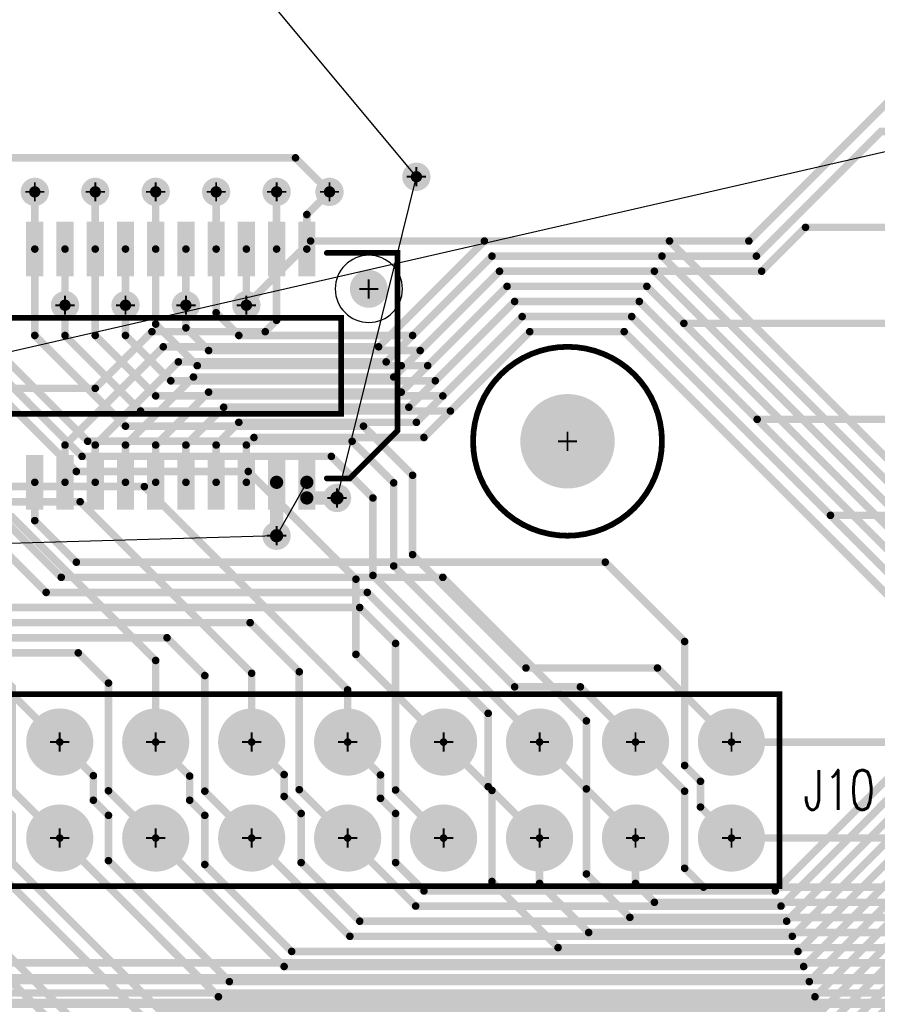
# Model space of a CAD drawing. Extents: x -1 to 210, y -5 to 148.
# Tile 8 of 52: x 58 to 80, y 9 to 35. Entities that reach past the tile are written whole.
import ezdxf

# ---------------------------------------------------------------- set-up
doc = ezdxf.new("R2010")
doc.units = 0
for name, pattern in [('KEEPOUT_00011110', [2, 1, 1]), ('POUR_01_-1_0_000000', [2, 1, 1]), ('SIG_12', [2, 1, 1]), ('SIG_140', [2, 1, 1]), ('SIG_141', [2, 1, 1]), ('SIG_142', [2, 1, 1]), ('SIG_152', [2, 1, 1]), ('SIG_153', [2, 1, 1]), ('SIG_154', [2, 1, 1]), ('SIG_155', [2, 1, 1]), ('SIG_156', [2, 1, 1]), ('SIG_157', [2, 1, 1]), ('SIG_159', [2, 1, 1]), ('SIG_160', [2, 1, 1]), ('SIG_161', [2, 1, 1]), ('SIG_162', [2, 1, 1]), ('SIG_163', [2, 1, 1]), ('SIG_164', [2, 1, 1]), ('SIG_165', [2, 1, 1]), ('SIG_166', [2, 1, 1]), ('SIG_167', [2, 1, 1]), ('SIG_168', [2, 1, 1]), ('SIG_17', [2, 1, 1]), ('SIG_170', [2, 1, 1]), ('SIG_171', [2, 1, 1]), ('SIG_172', [2, 1, 1]), ('SIG_173', [2, 1, 1]), ('SIG_174', [2, 1, 1]), ('SIG_175', [2, 1, 1]), ('SIG_176', [2, 1, 1]), ('SIG_177', [2, 1, 1]), ('SIG_178', [2, 1, 1]), ('SIG_179', [2, 1, 1]), ('SIG_181', [2, 1, 1]), ('SIG_182', [2, 1, 1]), ('SIG_183', [2, 1, 1]), ('SIG_184', [2, 1, 1]), ('SIG_185', [2, 1, 1]), ('SIG_186', [2, 1, 1]), ('SIG_187', [2, 1, 1]), ('SIG_188', [2, 1, 1]), ('SIG_94', [2, 1, 1])]:
    doc.linetypes.add(name, pattern=pattern)
for name, color, linetype in [('COPPER_CUTOUT_03', 112, 'CONTINUOUS'), ('DRIL_NPLTE_THRU_01', 176, 'CONTINUOUS'), ('DRIL_NPLTE_THRU_02', 255, 'CONTINUOUS'), ('DRIL_NPLTE_THRU_03', 106, 'CONTINUOUS'), ('DRIL_NPLTE_THRU_04', 16, 'CONTINUOUS'), ('DRIL_PLTE_THRU_01', 176, 'CONTINUOUS'), ('DRIL_PLTE_THRU_02', 255, 'CONTINUOUS'), ('DRIL_PLTE_THRU_03', 106, 'CONTINUOUS'), ('DRIL_PLTE_THRU_04', 16, 'CONTINUOUS'), ('DRIL_SYMBOL', 254, 'CONTINUOUS'), ('KEEPOUT_00', 34, 'CONTINUOUS'), ('LINK_00', 57, 'CONTINUOUS'), ('PADS_BOT', 1, 'CONTINUOUS'), ('PADS_INNER', 5, 'CONTINUOUS'), ('PADS_TOP', 5, 'CONTINUOUS'), ('PART_NAME_01', 4, 'CONTINUOUS'), ('PART_TOP_2DLINE_00', 4, 'CONTINUOUS'), ('PART_TOP_2DLINE_01', 4, 'CONTINUOUS'), ('POUR_HEADER_03', 112, 'CONTINUOUS'), ('TRACE_01', 5, 'CONTINUOUS'), ('TRACE_04', 1, 'CONTINUOUS'), ('VIAPTS', 5, 'CONTINUOUS')]:
    doc.layers.add(name, color=color, linetype=linetype)
doc.styles.add('W0$15', font='simplex', dxfattribs={"width": 0.75})

# ---------------------------------------------------------------- blocks, each defined once
blk = doc.blocks.new('POUR_HEADER_5')
at = {"layer": 'POUR_HEADER_03', "linetype": 'POUR_01_-1_0_000000', "const_width": 0.25}
blk.add_lwpolyline([(7.5, -103.5), (-4.5, -103.5), (-4.5, -93.5), (-30.25, -93.5), (-30.25, -103.5), (-130, -103.5), (-130, -72.5), (-14, -72.5), (-14, -58), (-76, -58), (-76, -38.5), (-73.25, -38.5), (-73.25, -18.25), (-63.75, -18.25), (-63.75, -35), (-55.75, -35), (-55.75, -10), (-21, -10), (-21, 0), (-12.75, 0), (-12.75, -5.25), (-17, -5.25), (-17, -10), (33.25, -10)], dxfattribs=at)
blk = doc.blocks.new('POUR_HEADER_7')
at = {"layer": 'COPPER_CUTOUT_03', "const_width": 0.25}
blk.add_lwpolyline([(127.625, -66.375), (90.375, -66.375), (90.375, -56.375), (65.875, -56.375), (65.875, -66.375), (-35.125, -66.375), (-35.125, -34.125), (-3.625, -34.125), (-3.625, 38.375), (12.625, 38.375), (12.625, 28.375), (32.375, 28.375), (32.375, 3.375), (39.125, 3.375), (39.125, 28.375), (73.875, 28.375), (73.875, 38.375), (83.375, 38.375), (83.375, 31.875), (79.125, 31.875), (79.125, 28.375), (128.625, 28.375)], dxfattribs=at)
blk = doc.blocks.new('KEEPOUT_8')
at = {"layer": 'KEEPOUT_00', "linetype": 'KEEPOUT_00011110'}
blk.add_lwpolyline([(-2.5, 0, 1), (2.5, 0, 1)], format="xyb", close=True, dxfattribs=at)
blk = doc.blocks.new('SMOOTH_0$15')
at = {"const_width": 0.075}
blk.add_lwpolyline([(-0.0375, 0, 1), (0.0375, 0, 1)], format="xyb", close=True, dxfattribs=at)
blk = doc.blocks.new('PART_BODY_TOP_32')
at = {"layer": 'KEEPOUT_00', "linetype": 'KEEPOUT_00011110'}
blk.add_lwpolyline([(18.12925, 2.032, 1), (16.35125, 2.032, 1)], format="xyb", close=True, dxfattribs=at)
at = {"layer": 'PART_TOP_2DLINE_01', "const_width": 0.15}
blk.add_lwpolyline([(16.129, 2.9845), (18.00225, 2.9845), (18.00225, -1.7145), (16.73225, -2.9845), (16.129, -2.9845)], dxfattribs=at)
blk.add_lwpolyline([(-16.51, 1.27), (16.51, 1.27), (16.51, -1.27), (-16.51, -1.27)], close=True, dxfattribs=at)
at = {"layer": 'PART_TOP_2DLINE_01'}
for p in [(16.129, 2.9845), (18.00225, 2.9845), (16.51, 1.27), (16.51, -1.27), (18.00225, -1.7145), (16.129, -2.9845), (16.73225, -2.9845)]:
    blk.add_blockref('SMOOTH_0$15', p, dxfattribs=at)
blk = doc.blocks.new('DRIL_HOLE_0')
blk.add_lwpolyline([(0, 0, 1), (0, 0, 1)], format="xyb", close=True)
blk = doc.blocks.new('PAD_0')
blk.add_lwpolyline([(0, 0, 1), (0, 0, 1)], format="xyb", close=True)
blk = doc.blocks.new('PAD_11')
at = {"const_width": 0.4572}
blk.add_lwpolyline([(-0.7239, 0), (0.7239, 0)], dxfattribs=at)
blk = doc.blocks.new('STK_TOP_17')
at = {"layer": 'DRIL_NPLTE_THRU_01'}
blk.add_blockref('DRIL_HOLE_0', (0, 0), dxfattribs=at)
at = {"layer": 'DRIL_NPLTE_THRU_02'}
blk.add_blockref('DRIL_HOLE_0', (0, 0), dxfattribs=at)
at = {"layer": 'DRIL_NPLTE_THRU_03'}
blk.add_blockref('DRIL_HOLE_0', (0, 0), dxfattribs=at)
at = {"layer": 'DRIL_NPLTE_THRU_04'}
blk.add_blockref('DRIL_HOLE_0', (0, 0), dxfattribs=at)
at = {"layer": 'PADS_BOT'}
blk.add_blockref('PAD_0', (0, 0), dxfattribs=at)
at = {"layer": 'PADS_INNER'}
blk.add_blockref('PAD_0', (0, 0), dxfattribs=at)
at = {"layer": 'PADS_TOP', "rotation": 90}
blk.add_blockref('PAD_11', (0, 0), dxfattribs=at)
blk = doc.blocks.new('DRIL_SYMBOL_1')
at = {"layer": 'DRIL_SYMBOL', "const_width": 0.0508}
for points in [[(0, -0.254), (0, 0.254)], [(-0.254, 0), (0.254, 0)]]:
    blk.add_lwpolyline(points, dxfattribs=at)
blk = doc.blocks.new('DRIL_HOLE_1')
at = {"const_width": 0.5}
blk.add_lwpolyline([(-0.25, 0, 1), (0.25, 0, 1)], format="xyb", close=True, dxfattribs=at)
blk.add_blockref('DRIL_SYMBOL_1', (0, 0))
blk = doc.blocks.new('PAD_12')
at = {"const_width": 0.254}
blk.add_lwpolyline([(0, -0.127, 1), (0, 0.127, 1)], format="xyb", close=True, dxfattribs=at)
blk = doc.blocks.new('STK_TOP_18')
at = {"layer": 'DRIL_NPLTE_THRU_01'}
blk.add_blockref('DRIL_HOLE_1', (0, 0), dxfattribs=at)
at = {"layer": 'DRIL_NPLTE_THRU_02'}
blk.add_blockref('DRIL_HOLE_1', (0, 0), dxfattribs=at)
at = {"layer": 'DRIL_NPLTE_THRU_03'}
blk.add_blockref('DRIL_HOLE_1', (0, 0), dxfattribs=at)
at = {"layer": 'DRIL_NPLTE_THRU_04'}
blk.add_blockref('DRIL_HOLE_1', (0, 0), dxfattribs=at)
at = {"layer": 'PADS_BOT'}
blk.add_blockref('PAD_12', (0, 0), dxfattribs=at)
at = {"layer": 'PADS_INNER'}
blk.add_blockref('PAD_12', (0, 0), dxfattribs=at)
at = {"layer": 'PADS_TOP'}
blk.add_blockref('PAD_12', (0, 0), dxfattribs=at)
blk = doc.blocks.new('SYM_TOP_13')
for name, p in [('PART_BODY_TOP_32', (0, 0)), ('STK_TOP_17', (8.4, 3.0861)), ('STK_TOP_17', (9.2, 3.0861)), ('STK_TOP_17', (10, 3.0861)), ('STK_TOP_17', (10.8, 3.0861)), ('STK_TOP_17', (11.6, 3.0861)), ('STK_TOP_17', (12.4, 3.0861)), ('STK_TOP_17', (13.2, 3.0861)), ('STK_TOP_17', (14, 3.0861)), ('STK_TOP_17', (14.8, 3.0861)), ('STK_TOP_17', (15.6, 3.0861)), ('STK_TOP_18', (17.2402, 2.032)), ('STK_TOP_17', (8.4, -3.0861)), ('STK_TOP_17', (9.2, -3.0861)), ('STK_TOP_17', (10, -3.0861)), ('STK_TOP_17', (10.8, -3.0861)), ('STK_TOP_17', (11.6, -3.0861)), ('STK_TOP_17', (12.4, -3.0861)), ('STK_TOP_17', (13.2, -3.0861)), ('STK_TOP_17', (14, -3.0861)), ('STK_TOP_17', (14.8, -3.0861)), ('STK_TOP_17', (15.6, -3.0861))]:
    blk.add_blockref(name, p)
blk = doc.blocks.new('PART_TOP_95')
blk.add_blockref('SYM_TOP_13', (0, 0))
blk = doc.blocks.new('PART_BODY_TOP_51')
at = {"layer": 'PART_TOP_2DLINE_00', "const_width": 0.152}
blk.add_lwpolyline([(2.5, 0, 1), (-2.5, 0, 1)], format="xyb", close=True, dxfattribs=at)
blk = doc.blocks.new('DRIL_SYMBOL_2$5')
at = {"layer": 'DRIL_SYMBOL', "const_width": 0.0508}
for points in [[(0, -0.254), (0, 0.254)], [(-0.254, 0), (0.254, 0)]]:
    blk.add_lwpolyline(points, dxfattribs=at)
blk = doc.blocks.new('DRIL_HOLE_2$5')
at = {"const_width": 1.25}
blk.add_lwpolyline([(-0.625, 0, 1), (0.625, 0, 1)], format="xyb", close=True, dxfattribs=at)
blk.add_blockref('DRIL_SYMBOL_2$5', (0, 0))
blk = doc.blocks.new('PAD_19')
at = {"const_width": 0.381}
blk.add_lwpolyline([(0, -0.1905, 1), (0, 0.1905, 1)], format="xyb", close=True, dxfattribs=at)
blk = doc.blocks.new('STK_TOP_32')
at = {"layer": 'DRIL_NPLTE_THRU_01'}
blk.add_blockref('DRIL_HOLE_2$5', (0, 0), dxfattribs=at)
at = {"layer": 'DRIL_NPLTE_THRU_02'}
blk.add_blockref('DRIL_HOLE_2$5', (0, 0), dxfattribs=at)
at = {"layer": 'DRIL_NPLTE_THRU_03'}
blk.add_blockref('DRIL_HOLE_2$5', (0, 0), dxfattribs=at)
at = {"layer": 'DRIL_NPLTE_THRU_04'}
blk.add_blockref('DRIL_HOLE_2$5', (0, 0), dxfattribs=at)
at = {"layer": 'PADS_BOT'}
blk.add_blockref('PAD_19', (0, 0), dxfattribs=at)
at = {"layer": 'PADS_INNER'}
blk.add_blockref('PAD_19', (0, 0), dxfattribs=at)
at = {"layer": 'PADS_TOP'}
blk.add_blockref('PAD_19', (0, 0), dxfattribs=at)
blk = doc.blocks.new('SYM_TOP_32')
for name in ['PART_BODY_TOP_51', 'STK_TOP_32']:
    blk.add_blockref(name, (0, 0))
blk = doc.blocks.new('PART_TOP_196')
blk.add_blockref('SYM_TOP_32', (0, 0))
blk = doc.blocks.new('PART_BODY_TOP_55')
at = {"layer": 'PART_TOP_2DLINE_00', "const_width": 0.15}
blk.add_lwpolyline([(-1.27, -1.27), (54.61, -1.27), (54.61, 3.81), (-1.27, 3.81)], close=True, dxfattribs=at)
at = {"layer": 'PART_TOP_2DLINE_00'}
for p in [(54.61, 3.81), (54.61, -1.27)]:
    blk.add_blockref('SMOOTH_0$15', p, dxfattribs=at)
blk = doc.blocks.new('PAD_5')
at = {"const_width": 0.889}
blk.add_lwpolyline([(0, -0.4445, 1), (0, 0.4445, 1)], format="xyb", close=True, dxfattribs=at)
blk = doc.blocks.new('STK_TOP_33')
at = {"layer": 'DRIL_PLTE_THRU_01'}
blk.add_blockref('DRIL_HOLE_1', (0, 0), dxfattribs=at)
at = {"layer": 'DRIL_PLTE_THRU_02'}
blk.add_blockref('DRIL_HOLE_1', (0, 0), dxfattribs=at)
at = {"layer": 'DRIL_PLTE_THRU_03'}
blk.add_blockref('DRIL_HOLE_1', (0, 0), dxfattribs=at)
at = {"layer": 'DRIL_PLTE_THRU_04'}
blk.add_blockref('DRIL_HOLE_1', (0, 0), dxfattribs=at)
at = {"layer": 'PADS_BOT'}
blk.add_blockref('PAD_5', (0, 0), dxfattribs=at)
at = {"layer": 'PADS_INNER'}
blk.add_blockref('PAD_5', (0, 0), dxfattribs=at)
at = {"layer": 'PADS_TOP'}
blk.add_blockref('PAD_5', (0, 0), dxfattribs=at)
blk = doc.blocks.new('SYM_TOP_36')
for name, p in [('PART_BODY_TOP_55', (0, 0)), ('STK_TOP_33', (35.56, 2.54)), ('STK_TOP_33', (38.1, 2.54)), ('STK_TOP_33', (40.64, 2.54)), ('STK_TOP_33', (43.18, 2.54)), ('STK_TOP_33', (45.72, 2.54)), ('STK_TOP_33', (48.26, 2.54)), ('STK_TOP_33', (50.8, 2.54)), ('STK_TOP_33', (53.34, 2.54)), ('STK_TOP_33', (35.56, 0)), ('STK_TOP_33', (38.1, 0)), ('STK_TOP_33', (40.64, 0)), ('STK_TOP_33', (43.18, 0)), ('STK_TOP_33', (45.72, 0)), ('STK_TOP_33', (48.26, 0)), ('STK_TOP_33', (50.8, 0)), ('STK_TOP_33', (53.34, 0))]:
    blk.add_blockref(name, p)
blk = doc.blocks.new('PART_TOP_204')
blk.add_blockref('SYM_TOP_36', (0, 0))
at = {"layer": 'PART_NAME_01', "style": 'W0$15', "width": 0.75}
blk.add_text('J10', height=1.05, dxfattribs=at).set_placement((55.25, 0.75))
blk = doc.blocks.new('SMOOTH_0$35')
at = {"const_width": 0.175}
blk.add_lwpolyline([(-0.0875, 0, 1), (0.0875, 0, 1)], format="xyb", close=True, dxfattribs=at)
blk = doc.blocks.new('SMOOTH_0$2')
at = {"const_width": 0.1}
blk.add_lwpolyline([(-0.05, 0, 1), (0.05, 0, 1)], format="xyb", close=True, dxfattribs=at)
blk = doc.blocks.new('DRIL_SYMBOL_0$3')
at = {"layer": 'DRIL_SYMBOL', "const_width": 0.0508}
for points in [[(0, -0.254), (0, 0.254)], [(-0.254, 0), (0.254, 0)]]:
    blk.add_lwpolyline(points, dxfattribs=at)
blk = doc.blocks.new('DRIL_HOLE_0$3')
at = {"const_width": 0.15}
blk.add_lwpolyline([(-0.075, 0, 1), (0.075, 0, 1)], format="xyb", close=True, dxfattribs=at)
blk.add_blockref('DRIL_SYMBOL_0$3', (0, 0))
blk = doc.blocks.new('PAD_34')
at = {"const_width": 0.375}
blk.add_lwpolyline([(0, -0.1875, 1), (0, 0.1875, 1)], format="xyb", close=True, dxfattribs=at)
blk = doc.blocks.new('STK_TOP_3')
at = {"layer": 'DRIL_PLTE_THRU_01'}
blk.add_blockref('DRIL_HOLE_0$3', (0, 0), dxfattribs=at)
at = {"layer": 'DRIL_PLTE_THRU_02'}
blk.add_blockref('DRIL_HOLE_0$3', (0, 0), dxfattribs=at)
at = {"layer": 'DRIL_PLTE_THRU_03'}
blk.add_blockref('DRIL_HOLE_0$3', (0, 0), dxfattribs=at)
at = {"layer": 'DRIL_PLTE_THRU_04'}
blk.add_blockref('DRIL_HOLE_0$3', (0, 0), dxfattribs=at)
at = {"layer": 'PADS_BOT'}
blk.add_blockref('PAD_34', (0, 0), dxfattribs=at)
at = {"layer": 'PADS_INNER'}
blk.add_blockref('PAD_34', (0, 0), dxfattribs=at)
at = {"layer": 'PADS_TOP'}
blk.add_blockref('PAD_34', (0, 0), dxfattribs=at)
blk = doc.blocks.new('SYM_TOP_1')
blk.add_blockref('STK_TOP_3', (0, 0))

msp = doc.modelspace()

# ---------------------------------------------------------------- linework, layer by layer
at = {"layer": 'LINK_00', "linetype": 'SIG_94'}
msp.add_line((115.762, 39.75), (11.92, 16), dxfattribs=at)
at = {"layer": 'LINK_00', "linetype": 'SIG_12'}
for p, q in [((68, 31), (63, 37)), ((65.9, 22.5), (68, 31)), ((65.1, 22.914), (64.3, 21.5)), ((64.3, 21.5), (55.5, 21.25))]:
    msp.add_line(p, q, dxfattribs=at)
at = {"layer": 'TRACE_01', "linetype": 'SIG_152', "const_width": 0.2}
msp.add_lwpolyline([(53.48, 13.5), (59.28, 7.7), (79.15, 7.7), (82.45, 11), (94.25, 11), (98.1, 14.85), (98.1, 53.3), (98.5, 53.7), (98.5, 55.6)], dxfattribs=at)
at = {"layer": 'TRACE_01', "linetype": 'SIG_153', "const_width": 0.2}
msp.add_lwpolyline([(53.48, 16.04), (54.35, 15.17), (54.35, 14.55), (54.75, 14.15), (54.75, 12.85), (59.5, 8.1), (79, 8.1), (82.3, 11.4), (94.1, 11.4), (97.7, 15), (97.7, 53.5), (98.1, 53.9), (98.1, 55.4)], dxfattribs=at)
at = {"layer": 'TRACE_01', "linetype": 'SIG_154', "const_width": 0.2}
msp.add_lwpolyline([(56.02, 13.5), (61.02, 8.5), (78.85, 8.5), (82.15, 11.8), (93.95, 11.8), (97.3, 15.15), (97.3, 54.1), (97.4, 54.2), (97.4, 55.1)], dxfattribs=at)
at = {"layer": 'TRACE_01', "linetype": 'SIG_155', "const_width": 0.2}
msp.add_lwpolyline([(56.02, 16.04), (56.9, 15.16), (56.9, 14.5), (57.3, 14.1), (57.3, 12.85), (61.25, 8.9), (78.7, 8.9), (82, 12.2), (93.8, 12.2), (96.9, 15.3), (96.9, 54.4)], dxfattribs=at)
at = {"layer": 'TRACE_01', "linetype": 'SIG_156', "const_width": 0.2}
for points in [[(58.56, 13.5), (62.76, 9.3), (78.55, 9.3), (81.85, 12.6), (93.65, 12.6), (96.5, 15.45), (96.5, 54.15)], [(51.5, 22.914), (51.5, 21.85), (55.35, 18), (56.8, 18), (57.3, 17.5), (57.3, 14.76), (58.56, 13.5)]]:
    msp.add_lwpolyline(points, dxfattribs=at)
at = {"layer": 'TRACE_01', "linetype": 'SIG_157', "const_width": 0.2}
msp.add_lwpolyline([(58.56, 16.04), (59.45, 15.15), (59.45, 14.5), (59.85, 14.1), (59.85, 12.9), (63.05, 9.7), (78.4, 9.7), (81.7, 13), (93.5, 13), (96.1, 15.6), (96.1, 53.6)], dxfattribs=at)
at = {"layer": 'TRACE_01', "linetype": 'SIG_159', "const_width": 0.2}
for points in [[(61.1, 13.5), (64.5, 10.1), (78.25, 10.1), (81.55, 13.4), (93.35, 13.4), (95.7, 15.75), (95.7, 52)], [(52.3, 22.914), (52.3, 21.6), (55.5, 18.4), (59.05, 18.4), (59.85, 17.6), (59.85, 14.75), (61.1, 13.5)]]:
    msp.add_lwpolyline(points, dxfattribs=at)
at = {"layer": 'TRACE_01', "linetype": 'SIG_173', "const_width": 0.2}
msp.add_lwpolyline([(57.9, 29.086), (57.9, 30.6)], dxfattribs=at)
at = {"layer": 'TRACE_01', "linetype": 'SIG_177', "const_width": 0.2}
msp.add_lwpolyline([(59.5, 29.086), (59.5, 30.6)], dxfattribs=at)
at = {"layer": 'TRACE_01', "linetype": 'SIG_182', "const_width": 0.2}
msp.add_lwpolyline([(61.1, 29.086), (61.1, 30.6)], dxfattribs=at)
at = {"layer": 'TRACE_01', "linetype": 'SIG_186', "const_width": 0.2}
msp.add_lwpolyline([(62.7, 29.086), (62.7, 30.6)], dxfattribs=at)
at = {"layer": 'TRACE_01', "linetype": 'SIG_141', "const_width": 0.2}
for points in [[(64.3, 29.086), (64.3, 30.6)], [(45.1, 22.914), (45.1, 24.2), (46.3, 25.4), (59.5, 25.4), (61, 26.9), (64, 26.9), (64.3, 27.2), (64.3, 29.086)]]:
    msp.add_lwpolyline(points, dxfattribs=at)
at = {"layer": 'TRACE_01', "linetype": 'SIG_142', "const_width": 0.2}
msp.add_lwpolyline([(65.1, 29.086), (65.1, 30), (65.7, 30.6)], dxfattribs=at)
at = {"layer": 'TRACE_01', "linetype": 'SIG_174', "const_width": 0.2}
msp.add_lwpolyline([(58.7, 22.914), (58.7, 23.9), (61.3, 26.5), (67, 26.5), (69.8, 29.3), (74.7, 29.3), (85.8, 18.2), (88.7, 18.2), (90, 19.5)], dxfattribs=at)
at = {"layer": 'TRACE_01', "linetype": 'SIG_175', "const_width": 0.2}
msp.add_lwpolyline([(58.7, 29.086), (58.7, 27.6)], dxfattribs=at)
at = {"layer": 'TRACE_01', "linetype": 'SIG_179', "const_width": 0.2}
msp.add_lwpolyline([(60.3, 29.086), (60.3, 27.6)], dxfattribs=at)
at = {"layer": 'TRACE_01', "linetype": 'SIG_184', "const_width": 0.2}
msp.add_lwpolyline([(61.9, 29.086), (61.9, 27.6)], dxfattribs=at)
at = {"layer": 'TRACE_01', "linetype": 'SIG_188', "const_width": 0.2}
msp.add_lwpolyline([(63.5, 29.086), (63.5, 27.6)], dxfattribs=at)
at = {"layer": 'TRACE_01', "linetype": 'SIG_176', "const_width": 0.2}
msp.add_lwpolyline([(59.5, 22.914), (59.5, 23.9), (61.7, 26.1), (67.2, 26.1), (70, 28.9), (74.5, 28.9), (85.6, 17.8), (90.8, 17.8), (91.3, 18.3), (91.3, 19.9)], dxfattribs=at)
at = {"layer": 'TRACE_01', "linetype": 'SIG_178', "const_width": 0.2}
msp.add_lwpolyline([(60.3, 22.914), (60.3, 23.9), (62.1, 25.7), (67.4, 25.7), (70.2, 28.5), (74.3, 28.5), (85.4, 17.4), (91, 17.4), (91.7, 18.1), (91.7, 19.9)], dxfattribs=at)
at = {"layer": 'TRACE_01', "linetype": 'SIG_181', "const_width": 0.2}
msp.add_lwpolyline([(61.1, 22.914), (61.1, 23.9), (62.5, 25.3), (67.6, 25.3), (70.4, 28.1), (74.1, 28.1), (85.2, 17), (91.2, 17), (92.1, 17.9), (92.1, 19.9)], dxfattribs=at)
at = {"layer": 'TRACE_01', "linetype": 'SIG_183', "const_width": 0.2}
msp.add_lwpolyline([(61.9, 22.914), (61.9, 23.9), (62.9, 24.9), (67.8, 24.9), (70.6, 27.7), (73.9, 27.7), (85, 16.6), (91.4, 16.6), (92.5, 17.7), (92.5, 19.9)], dxfattribs=at)
at = {"layer": 'TRACE_01', "linetype": 'SIG_185', "const_width": 0.2}
msp.add_lwpolyline([(62.7, 22.914), (62.7, 23.9), (63.3, 24.5), (68, 24.5), (70.8, 27.3), (73.7, 27.3), (84.8, 16.2), (91.6, 16.2), (92.9, 17.5), (92.9, 19.9)], dxfattribs=at)
at = {"layer": 'TRACE_01', "linetype": 'SIG_187', "const_width": 0.2}
msp.add_lwpolyline([(63.5, 22.914), (63.5, 23.9), (63.7, 24.1), (68.2, 24.1), (71, 26.9), (73.5, 26.9), (84.6, 15.8), (91.8, 15.8), (93.3, 17.3), (93.3, 19.9)], dxfattribs=at)
at = {"layer": 'TRACE_01', "linetype": 'SIG_161', "const_width": 0.2}
for points in [[(53.1, 22.914), (53.1, 21.35), (55.65, 18.8), (61.4, 18.8), (62.4, 17.8), (62.4, 14.74), (63.64, 13.5)], [(63.64, 13.5), (66.24, 10.9), (77.95, 10.9), (81.25, 14.2), (93.05, 14.2), (94.9, 16.05)]]:
    msp.add_lwpolyline(points, dxfattribs=at)
at = {"layer": 'TRACE_01', "linetype": 'SIG_163', "const_width": 0.2}
for points in [[(53.9, 22.914), (53.9, 21.1), (55.8, 19.2), (63.6, 19.2), (64.9, 17.9), (64.9, 14.78), (66.18, 13.5)], [(66.18, 13.5), (67.98, 11.7), (77.65, 11.7), (80.95, 15), (92.75, 15), (94.1, 16.35)]]:
    msp.add_lwpolyline(points, dxfattribs=at)
at = {"layer": 'TRACE_01', "linetype": 'SIG_165', "const_width": 0.2}
msp.add_lwpolyline([(54.7, 22.914), (54.7, 20.85), (55.95, 19.6), (66.5, 19.6), (67.45, 18.65), (67.45, 14.77), (68.72, 13.5)], dxfattribs=at)
at = {"layer": 'TRACE_01', "linetype": 'SIG_167', "const_width": 0.2}
msp.add_lwpolyline([(56.3, 22.914), (56.3, 21.9), (58.2, 20), (66.7, 20), (69.9, 16.8), (69.9, 14.86), (71.26, 13.5)], dxfattribs=at)
at = {"layer": 'TRACE_01', "linetype": 'SIG_170', "const_width": 0.2}
msp.add_lwpolyline([(57.1, 22.914), (57.1, 21.9), (58.6, 20.4), (68.7, 20.4), (72.5, 16.6), (72.5, 14.8), (73.8, 13.5)], dxfattribs=at)
at = {"layer": 'TRACE_01', "linetype": 'SIG_172', "const_width": 0.2}
msp.add_lwpolyline([(57.9, 22.914), (57.9, 21.9), (59, 20.8), (73, 20.8), (75.1, 18.7), (75.1, 15.42), (75.52, 15), (75.52, 14.32), (76.34, 13.5)], dxfattribs=at)
at = {"layer": 'TRACE_01', "linetype": 'SIG_12', "const_width": 0.35}
for points in [[(64.3, 22.914), (64.3, 21.5)], [(65.1, 22.914), (65.1, 22.5), (65.9, 22.5)]]:
    msp.add_lwpolyline(points, dxfattribs=at)
at = {"layer": 'TRACE_01', "linetype": 'SIG_164', "const_width": 0.2}
msp.add_lwpolyline([(66.18, 16.04), (67.05, 15.17), (67.05, 14.55), (67.45, 14.15), (67.45, 12.85), (68.2, 12.1), (77.5, 12.1), (80.8, 15.4), (92.6, 15.4), (93.7, 16.5)], dxfattribs=at)
at = {"layer": 'TRACE_01', "linetype": 'SIG_162', "const_width": 0.2}
msp.add_lwpolyline([(63.64, 16.04), (64.5, 15.18), (64.5, 14.6), (64.95, 14.15), (64.95, 12.85), (66.5, 11.3), (77.8, 11.3), (81.1, 14.6), (92.9, 14.6), (94.5, 16.2)], dxfattribs=at)
at = {"layer": 'TRACE_01', "linetype": 'SIG_160', "const_width": 0.2}
msp.add_lwpolyline([(61.1, 16.04), (62, 15.14), (62, 14.5), (62.4, 14.1), (62.4, 12.8), (64.7, 10.5), (78.1, 10.5), (81.4, 13.8), (93.2, 13.8), (95.3, 15.9)], dxfattribs=at)
at = {"layer": 'TRACE_04', "linetype": 'SIG_188', "const_width": 0.2}
msp.add_lwpolyline([(63.5, 27.6), (65.2, 29.3), (76.8, 29.3), (82.24, 34.74), (87.46, 34.74)], dxfattribs=at)
at = {"layer": 'TRACE_04', "linetype": 'SIG_186', "const_width": 0.2}
for points in [[(67.9, 26.8), (70, 28.9), (77, 28.9), (80.3, 32.2), (87.46, 32.2)], [(67.9, 26.8), (63.3, 26.8), (62.7, 27.4), (62.7, 30.6)]]:
    msp.add_lwpolyline(points, dxfattribs=at)
at = {"layer": 'TRACE_04', "linetype": 'SIG_142', "const_width": 0.2}
for points in [[(65.7, 30.6), (64.8, 31.5), (46, 31.5)], [(107.1, 10.2), (44.7, 10.2), (43.2, 11.7), (42.1, 12.8), (42.1, 14.72), (40.78, 16.04)]]:
    msp.add_lwpolyline(points, dxfattribs=at)
at = {"layer": 'TRACE_04', "linetype": 'SIG_157', "const_width": 0.2}
msp.add_lwpolyline([(58.56, 16.04), (57.023, 17.577), (57.023, 17.877), (51.5, 23.4), (51.5, 30.6)], dxfattribs=at)
at = {"layer": 'TRACE_04', "linetype": 'SIG_162', "const_width": 0.2}
msp.add_lwpolyline([(63.64, 16.04), (63.64, 17.86), (59.1, 22.4), (55.4, 22.4), (53.1, 24.7), (53.1, 30.6)], dxfattribs=at)
at = {"layer": 'TRACE_04', "linetype": 'SIG_166', "const_width": 0.2}
for points in [[(68.72, 16.04), (66.4, 18.36), (66.4, 20.35), (63.55, 23.2), (59, 23.2), (54.7, 27.5), (54.7, 30.6)], [(71.75, 10.6), (106.95, 10.6), (111.25, 14.9), (111.25, 19.55), (112.9, 21.2)], [(71.75, 10.6), (70, 12.35), (70, 14.76), (68.72, 16.04)]]:
    msp.add_lwpolyline(points, dxfattribs=at)
at = {"layer": 'TRACE_04', "linetype": 'SIG_168', "const_width": 0.2}
for points in [[(71.26, 16.04), (66.85, 20.45), (66.85, 22.5), (65.75, 23.6), (59.15, 23.6), (56.3, 26.45), (56.3, 30.6)], [(73.65, 11.4), (106.65, 11.4), (110.45, 15.2), (110.45, 21.55), (111.4, 22.5)], [(73.65, 11.4), (72.5, 12.55), (72.5, 14.8), (71.26, 16.04)]]:
    msp.add_lwpolyline(points, dxfattribs=at)
at = {"layer": 'TRACE_04', "linetype": 'SIG_173', "const_width": 0.2}
for points in [[(76.34, 16.04), (74.38, 18), (70.9, 18), (67.9, 21), (67.9, 23.1), (66.6, 24.4), (60.3, 24.4), (57.9, 26.8), (57.9, 30.6)], [(76.34, 16.04), (89.44, 16.04), (97.2, 23.8), (123.4, 23.8)]]:
    msp.add_lwpolyline(points, dxfattribs=at)
at = {"layer": 'TRACE_04', "linetype": 'SIG_177', "const_width": 0.2}
for points in [[(68.7, 25.2), (61.1, 25.2), (59.5, 26.8), (59.5, 30.6)], [(68.7, 25.2), (70.8, 27.3), (73.7, 27.3)], [(87.46, 22.04), (78.96, 22.04), (73.7, 27.3)]]:
    msp.add_lwpolyline(points, dxfattribs=at)
at = {"layer": 'TRACE_04', "linetype": 'SIG_182', "const_width": 0.2}
for points in [[(67.6, 26), (62.2, 26), (61.1, 27.1), (61.1, 30.6)], [(67.6, 26), (68.3, 26), (70.4, 28.1), (74.1, 28.1)], [(87.46, 27.12), (75.08, 27.12), (74.1, 28.1)]]:
    msp.add_lwpolyline(points, dxfattribs=at)
at = {"layer": 'TRACE_04', "linetype": 'SIG_184', "const_width": 0.2}
for points in [[(68.1, 26.4), (70.2, 28.5), (77.14, 28.5), (78.3, 29.66), (87.46, 29.66)], [(68.1, 26.4), (62.5, 26.4), (61.9, 27), (61.9, 27.6)]]:
    msp.add_lwpolyline(points, dxfattribs=at)
at = {"layer": 'TRACE_04', "linetype": 'SIG_160', "const_width": 0.2}
msp.add_lwpolyline([(61.1, 16.04), (61.1, 18.2), (57.3, 22), (54.6, 22), (52.3, 24.3), (52.3, 27.6)], dxfattribs=at)
at = {"layer": 'TRACE_04', "linetype": 'SIG_164', "const_width": 0.2}
msp.add_lwpolyline([(66.18, 16.04), (66.18, 17.42), (60.8, 22.8), (56.2, 22.8), (53.9, 25.1), (53.9, 27.6)], dxfattribs=at)
at = {"layer": 'TRACE_04', "linetype": 'SIG_171', "const_width": 0.2}
for points in [[(73.8, 16.04), (72.34, 17.5), (70.6, 17.5), (67.4, 20.7), (67.4, 22.9), (66.3, 24), (59.3, 24), (57.1, 26.2), (57.1, 27.6)], [(98.844, 12.2), (75.6, 12.2), (75.1, 12.7), (75.1, 14.74), (73.8, 16.04)]]:
    msp.add_lwpolyline(points, dxfattribs=at)
at = {"layer": 'TRACE_04', "linetype": 'SIG_175', "const_width": 0.2}
for points in [[(68.9, 24.8), (60.7, 24.8), (58.7, 26.8), (58.7, 27.6)], [(68.9, 24.8), (71, 26.9), (73.5, 26.9)], [(87.46, 19.5), (80.9, 19.5), (73.5, 26.9)]]:
    msp.add_lwpolyline(points, dxfattribs=at)
at = {"layer": 'TRACE_04', "linetype": 'SIG_179', "const_width": 0.2}
for points in [[(68.5, 25.6), (61.5, 25.6), (60.3, 26.8), (60.3, 27.6)], [(68.5, 25.6), (70.6, 27.7), (73.9, 27.7)], [(87.46, 24.58), (77.02, 24.58), (73.9, 27.7)]]:
    msp.add_lwpolyline(points, dxfattribs=at)
at = {"layer": 'TRACE_04', "linetype": 'SIG_170', "const_width": 0.2}
for points in [[(74.3, 11.8), (106.5, 11.8), (110.05, 15.35), (110.05, 22.35), (111.1, 23.4)], [(74.3, 11.8), (73.8, 12.3), (73.8, 13.5)]]:
    msp.add_lwpolyline(points, dxfattribs=at)
at = {"layer": 'TRACE_04', "linetype": 'SIG_167', "const_width": 0.2}
for points in [[(72.56, 11), (106.8, 11), (110.85, 15.05), (110.85, 20.65), (111.4, 21.2)], [(72.56, 11), (71.26, 12.3), (71.26, 13.5)]]:
    msp.add_lwpolyline(points, dxfattribs=at)
at = {"layer": 'TRACE_04', "linetype": 'SIG_172', "const_width": 0.2}
msp.add_lwpolyline([(76.34, 13.5), (99.5, 13.5), (107.2, 21.2), (108.3, 21.2)], dxfattribs=at)
at = {"layer": 'TRACE_04', "linetype": 'SIG_140', "const_width": 0.2}
msp.add_lwpolyline([(88.2, 9.4), (43, 9.4), (39.5, 12.9), (39.5, 14.78), (38.24, 16.04)], dxfattribs=at)
at = {"layer": 'TRACE_04', "linetype": 'SIG_141', "const_width": 0.2}
msp.add_lwpolyline([(107.25, 9.8), (44.48, 9.8), (40.78, 13.5)], dxfattribs=at)

# ---------------------------------------------------------------- block references
at = {"linetype": 'SIG_17'}
msp.add_blockref('POUR_HEADER_7', (44, 75.5), dxfattribs=at)
at = {"linetype": 'SIG_94'}
msp.add_blockref('POUR_HEADER_5', (139.5, 113.25), dxfattribs=at)
for name, p in [('PART_TOP_95', (49.5, 26)), ('PART_TOP_196', (72, 24)), ('KEEPOUT_8', (72, 24)), ('PART_TOP_204', (23, 13.5))]:
    msp.add_blockref(name, p)
at = {"layer": 'TRACE_01'}
for name, p in [('SMOOTH_0$2', (57.9, 30.6)), ('SMOOTH_0$2', (59.5, 30.6)), ('SMOOTH_0$2', (61.1, 30.6)), ('SMOOTH_0$2', (62.7, 30.6)), ('SMOOTH_0$2', (64.3, 30.6)), ('SMOOTH_0$2', (65.7, 30.6)), ('SMOOTH_0$2', (65.1, 30)), ('SMOOTH_0$2', (57.9, 29.086)), ('SMOOTH_0$2', (58.7, 29.086)), ('SMOOTH_0$2', (59.5, 29.086)), ('SMOOTH_0$2', (60.3, 29.086)), ('SMOOTH_0$2', (61.1, 29.086)), ('SMOOTH_0$2', (61.9, 29.086)), ('SMOOTH_0$2', (62.7, 29.086)), ('SMOOTH_0$2', (63.5, 29.086)), ('SMOOTH_0$2', (64.3, 29.086)), ('SMOOTH_0$2', (64.3, 29.086)), ('SMOOTH_0$2', (65.1, 29.086)), ('SMOOTH_0$2', (69.8, 29.3)), ('SMOOTH_0$2', (74.7, 29.3)), ('SMOOTH_0$2', (70, 28.9)), ('SMOOTH_0$2', (74.5, 28.9)), ('SMOOTH_0$2', (70.2, 28.5)), ('SMOOTH_0$2', (74.3, 28.5)), ('SMOOTH_0$2', (70.4, 28.1)), ('SMOOTH_0$2', (74.1, 28.1)), ('SMOOTH_0$2', (58.7, 27.6)), ('SMOOTH_0$2', (60.3, 27.6)), ('SMOOTH_0$2', (61.9, 27.6)), ('SMOOTH_0$2', (63.5, 27.6)), ('SMOOTH_0$2', (70.6, 27.7)), ('SMOOTH_0$2', (73.9, 27.7)), ('SMOOTH_0$2', (70.8, 27.3)), ('SMOOTH_0$2', (73.7, 27.3)), ('SMOOTH_0$2', (64.3, 27.2)), ('SMOOTH_0$2', (61, 26.9)), ('SMOOTH_0$2', (64, 26.9)), ('SMOOTH_0$2', (71, 26.9)), ('SMOOTH_0$2', (73.5, 26.9)), ('SMOOTH_0$2', (61.3, 26.5)), ('SMOOTH_0$2', (67, 26.5)), ('SMOOTH_0$2', (61.7, 26.1)), ('SMOOTH_0$2', (67.2, 26.1)), ('SMOOTH_0$2', (62.1, 25.7)), ('SMOOTH_0$2', (67.4, 25.7)), ('SMOOTH_0$2', (59.5, 25.4)), ('SMOOTH_0$2', (62.5, 25.3)), ('SMOOTH_0$2', (67.6, 25.3)), ('SMOOTH_0$2', (62.9, 24.9)), ('SMOOTH_0$2', (67.8, 24.9)), ('SMOOTH_0$2', (63.3, 24.5)), ('SMOOTH_0$2', (68, 24.5)), ('SMOOTH_0$2', (58.7, 23.9)), ('SMOOTH_0$2', (59.5, 23.9)), ('SMOOTH_0$2', (60.3, 23.9)), ('SMOOTH_0$2', (61.1, 23.9)), ('SMOOTH_0$2', (61.9, 23.9)), ('SMOOTH_0$2', (62.7, 23.9)), ('SMOOTH_0$2', (63.5, 23.9)), ('SMOOTH_0$2', (63.7, 24.1)), ('SMOOTH_0$2', (68.2, 24.1)), ('SMOOTH_0$2', (57.9, 22.914)), ('SMOOTH_0$2', (58.7, 22.914)), ('SMOOTH_0$2', (59.5, 22.914)), ('SMOOTH_0$2', (60.3, 22.914)), ('SMOOTH_0$2', (61.1, 22.914)), ('SMOOTH_0$2', (61.9, 22.914)), ('SMOOTH_0$2', (62.7, 22.914)), ('SMOOTH_0$2', (63.5, 22.914)), ('SMOOTH_0$35', (64.3, 22.914)), ('SMOOTH_0$35', (65.1, 22.914)), ('SMOOTH_0$35', (65.1, 22.5)), ('SMOOTH_0$35', (65.9, 22.5)), ('SMOOTH_0$2', (57.9, 21.9)), ('SMOOTH_0$35', (64.3, 21.5)), ('SMOOTH_0$2', (59, 20.8)), ('SMOOTH_0$2', (73, 20.8)), ('SMOOTH_0$2', (58.6, 20.4)), ('SMOOTH_0$2', (68.7, 20.4)), ('SMOOTH_0$2', (58.2, 20)), ('SMOOTH_0$2', (66.7, 20)), ('SMOOTH_0$2', (66.5, 19.6)), ('SMOOTH_0$2', (63.6, 19.2)), ('SMOOTH_0$2', (61.4, 18.8)), ('SMOOTH_0$2', (75.1, 18.7)), ('SMOOTH_0$2', (59.05, 18.4)), ('SMOOTH_0$2', (67.45, 18.65)), ('SMOOTH_0$2', (64.9, 17.9)), ('SMOOTH_0$2', (62.4, 17.8)), ('SMOOTH_0$2', (59.85, 17.6)), ('SMOOTH_0$2', (69.9, 16.8)), ('SMOOTH_0$2', (72.5, 16.6)), ('SMOOTH_0$2', (58.56, 16.04)), ('SMOOTH_0$2', (61.1, 16.04)), ('SMOOTH_0$2', (63.64, 16.04)), ('SMOOTH_0$2', (66.18, 16.04)), ('SMOOTH_0$2', (75.1, 15.42)), ('SMOOTH_0$2', (59.45, 15.15)), ('SMOOTH_0$2', (62, 15.14)), ('SMOOTH_0$2', (64.5, 15.18)), ('SMOOTH_0$2', (67.05, 15.17)), ('SMOOTH_0$2', (64.9, 14.78)), ('SMOOTH_0$2', (67.45, 14.77)), ('SMOOTH_0$2', (69.9, 14.86)), ('SMOOTH_0$2', (72.5, 14.8)), ('SMOOTH_0$2', (75.52, 15)), ('SMOOTH_0$2', (59.45, 14.5)), ('SMOOTH_0$2', (59.85, 14.75)), ('SMOOTH_0$2', (62, 14.5)), ('SMOOTH_0$2', (62.4, 14.74)), ('SMOOTH_0$2', (64.5, 14.6)), ('SMOOTH_0$2', (67.05, 14.55)), ('SMOOTH_0$2', (75.52, 14.32)), ('SMOOTH_0$2', (59.85, 14.1)), ('SMOOTH_0$2', (62.4, 14.1)), ('SMOOTH_0$2', (64.95, 14.15)), ('SMOOTH_0$2', (67.45, 14.15)), ('SMOOTH_0$2', (58.56, 13.5)), ('SMOOTH_0$2', (58.56, 13.5)), ('SMOOTH_0$2', (61.1, 13.5)), ('SMOOTH_0$2', (61.1, 13.5)), ('SMOOTH_0$2', (63.64, 13.5)), ('SMOOTH_0$2', (63.64, 13.5)), ('SMOOTH_0$2', (66.18, 13.5)), ('SMOOTH_0$2', (66.18, 13.5)), ('SMOOTH_0$2', (68.72, 13.5)), ('SMOOTH_0$2', (71.26, 13.5)), ('SMOOTH_0$2', (73.8, 13.5)), ('SMOOTH_0$2', (76.34, 13.5)), ('SMOOTH_0$2', (59.85, 12.9)), ('SMOOTH_0$2', (62.4, 12.8)), ('SMOOTH_0$2', (64.95, 12.85)), ('SMOOTH_0$2', (67.45, 12.85)), ('SMOOTH_0$2', (68.2, 12.1)), ('SMOOTH_0$2', (77.5, 12.1)), ('SMOOTH_0$2', (67.98, 11.7)), ('SMOOTH_0$2', (77.65, 11.7)), ('SMOOTH_0$2', (66.5, 11.3)), ('SMOOTH_0$2', (77.8, 11.3)), ('SMOOTH_0$2', (66.24, 10.9)), ('SMOOTH_0$2', (77.95, 10.9)), ('SMOOTH_0$2', (64.7, 10.5)), ('SMOOTH_0$2', (78.1, 10.5)), ('SMOOTH_0$2', (64.5, 10.1)), ('SMOOTH_0$2', (78.25, 10.1)), ('SMOOTH_0$2', (63.05, 9.7)), ('SMOOTH_0$2', (78.4, 9.7)), ('SMOOTH_0$2', (62.76, 9.3)), ('SMOOTH_0$2', (78.55, 9.3))]:
    msp.add_blockref(name, p, dxfattribs=at)
at = {"layer": 'TRACE_04'}
for p in [(64.8, 31.5), (57.9, 30.6), (59.5, 30.6), (61.1, 30.6), (62.7, 30.6), (65.7, 30.6), (78.3, 29.66), (65.2, 29.3), (76.8, 29.3), (70, 28.9), (77, 28.9), (70.2, 28.5), (77.14, 28.5), (70.4, 28.1), (74.1, 28.1), (74.1, 28.1), (58.7, 27.6), (60.3, 27.6), (61.9, 27.6), (63.5, 27.6), (70.6, 27.7), (73.9, 27.7), (73.9, 27.7), (62.7, 27.4), (70.8, 27.3), (73.7, 27.3), (73.7, 27.3), (61.1, 27.1), (61.9, 27), (75.08, 27.12), (57.9, 26.8), (58.7, 26.8), (59.5, 26.8), (60.3, 26.8), (63.3, 26.8), (67.9, 26.8), (67.9, 26.8), (71, 26.9), (73.5, 26.9), (73.5, 26.9), (62.5, 26.4), (68.1, 26.4), (68.1, 26.4), (62.2, 26), (67.6, 26), (67.6, 26), (68.3, 26), (61.5, 25.6), (68.5, 25.6), (68.5, 25.6), (61.1, 25.2), (68.7, 25.2), (68.7, 25.2), (60.7, 24.8), (68.9, 24.8), (68.9, 24.8), (60.3, 24.4), (66.6, 24.4), (77.02, 24.58), (59.3, 24), (66.3, 24), (59.15, 23.6), (65.75, 23.6), (59, 23.2), (63.55, 23.2), (67.9, 23.1), (67.4, 22.9), (60.8, 22.8), (59.1, 22.4), (66.85, 22.5), (78.96, 22.04), (67.9, 21), (67.4, 20.7), (66.4, 20.35), (66.85, 20.45), (61.1, 18.2), (66.4, 18.36), (70.9, 18), (74.38, 18), (63.64, 17.86), (66.18, 17.42), (70.6, 17.5), (72.34, 17.5), (58.56, 16.04), (61.1, 16.04), (63.64, 16.04), (66.18, 16.04), (68.72, 16.04), (68.72, 16.04), (71.26, 16.04), (71.26, 16.04), (73.8, 16.04), (73.8, 16.04), (76.34, 16.04), (76.34, 16.04), (70, 14.76), (72.5, 14.8), (75.1, 14.74), (71.26, 13.5), (73.8, 13.5), (76.34, 13.5), (75.1, 12.7), (72.5, 12.55), (70, 12.35), (71.26, 12.3), (73.8, 12.3), (75.6, 12.2), (74.3, 11.8), (74.3, 11.8), (73.65, 11.4), (73.65, 11.4), (72.56, 11), (72.56, 11), (71.75, 10.6), (71.75, 10.6)]:
    msp.add_blockref('SMOOTH_0$2', p, dxfattribs=at)
at = {"layer": 'VIAPTS', "linetype": 'SIG_12'}
for p in [(68, 31), (65.9, 22.5), (64.3, 21.5)]:
    msp.add_blockref('SYM_TOP_1', p, dxfattribs=at)
at = {"layer": 'VIAPTS', "linetype": 'SIG_173'}
msp.add_blockref('SYM_TOP_1', (57.9, 30.6), dxfattribs=at)
at = {"layer": 'VIAPTS', "linetype": 'SIG_177'}
msp.add_blockref('SYM_TOP_1', (59.5, 30.6), dxfattribs=at)
at = {"layer": 'VIAPTS', "linetype": 'SIG_182'}
msp.add_blockref('SYM_TOP_1', (61.1, 30.6), dxfattribs=at)
at = {"layer": 'VIAPTS', "linetype": 'SIG_186'}
msp.add_blockref('SYM_TOP_1', (62.7, 30.6), dxfattribs=at)
at = {"layer": 'VIAPTS', "linetype": 'SIG_141'}
msp.add_blockref('SYM_TOP_1', (64.3, 30.6), dxfattribs=at)
at = {"layer": 'VIAPTS', "linetype": 'SIG_142'}
msp.add_blockref('SYM_TOP_1', (65.7, 30.6), dxfattribs=at)
at = {"layer": 'VIAPTS', "linetype": 'SIG_175'}
msp.add_blockref('SYM_TOP_1', (58.7, 27.6), dxfattribs=at)
at = {"layer": 'VIAPTS', "linetype": 'SIG_179'}
msp.add_blockref('SYM_TOP_1', (60.3, 27.6), dxfattribs=at)
at = {"layer": 'VIAPTS', "linetype": 'SIG_184'}
msp.add_blockref('SYM_TOP_1', (61.9, 27.6), dxfattribs=at)
at = {"layer": 'VIAPTS', "linetype": 'SIG_188'}
msp.add_blockref('SYM_TOP_1', (63.5, 27.6), dxfattribs=at)

doc.saveas('drawing.dxf')
